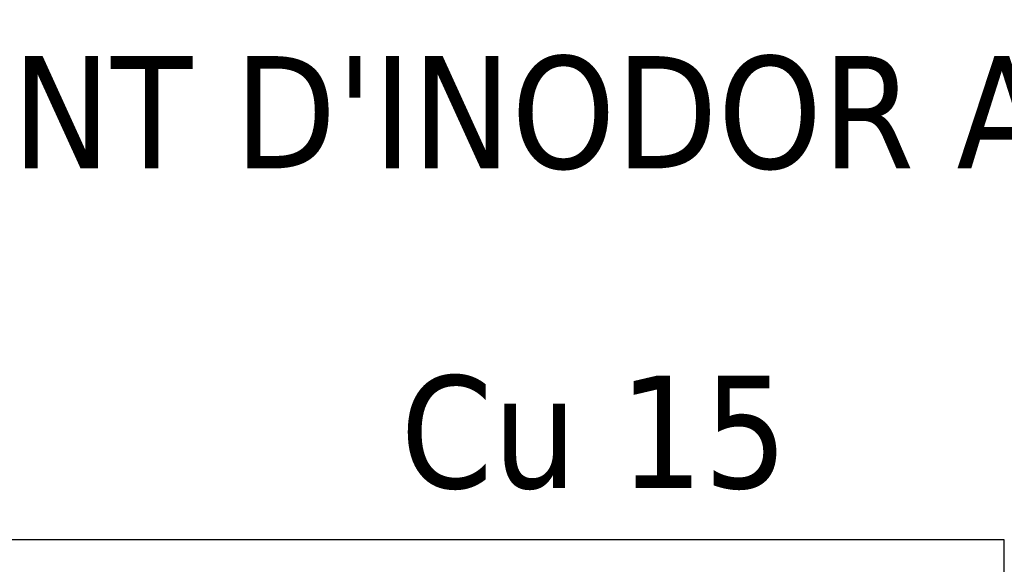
# Model space of a CAD drawing. Header units: metres. Extents: x 391.1 to 430.4, y 12.7 to 28.9.
# Tile 101 of 153: x 404.6 to 405.9, y 28.2 to 28.9. Entities that reach past the tile are written whole.
import ezdxf

# ---------------------------------------------------------------- set-up
doc = ezdxf.new("R2010")
doc.units = ezdxf.units.M
for name, color, linetype, lineweight in [('A-WALL-____-MCUT', 7, 'Continuous', 25), ('A-WALL-____-OTLN', 7, 'Continuous', 25), ('G-____-____-TEXT', 7, 'Continuous', 30), ('P-PIPE-____-IDEN', 7, 'Continuous', 30)]:
    doc.layers.add(name, color=color, linetype=linetype, lineweight=lineweight)
doc.styles.add('Tahoma_3', font='tahoma.ttf', dxfattribs={"height": 0.15})

# ---------------------------------------------------------------- blocks, each defined once
blk = doc.blocks.new('Family - Envans PB-155714-01_FON_P0')
at = {"layer": 'A-WALL-____-MCUT', "color": 253, "true_color": 0xaaaaaa}
for p, q in [((0, 0.15), (0, 0)), ((0, 0), (2.61, 0))]:
    blk.add_line(p, q, dxfattribs=at)
at = {"layer": 'A-WALL-____-OTLN', "color": 253, "true_color": 0xaaaaaa}
for p, q in [((0, 0.15), (0, 0)), ((0, 0), (2.61, 0))]:
    blk.add_line(p, q, dxfattribs=at)
at = {"layer": 'A-WALL-____-OTLN', "color": 253, "lineweight": 18, "true_color": 0xaaaaaa}
blk.add_line((0, 0), (2.61, 0), dxfattribs=at)
blk = doc.blocks.new('LONDR55-XX_ZZ-ARQ-CAA-M3D-Londres55_ifc-1-01_FON_P0')
at = {"layer": 'A-WALL-____-OTLN', "color": 253, "lineweight": 18, "true_color": 0xaaaaaa, "rotation": 180}
blk.add_blockref('Family - Envans PB-155714-01_FON_P0', (405.8664, 28.2208), dxfattribs=at)

msp = doc.modelspace()

# ---------------------------------------------------------------- block references
at = {"lineweight": 5}
msp.add_blockref('LONDR55-XX_ZZ-ARQ-CAA-M3D-Londres55_ifc-1-01_FON_P0', (0, 0), dxfattribs=at)

# ---------------------------------------------------------------- texts
at = {"layer": 'G-____-____-TEXT', "insert": (403.3466, 28.8667), "char_height": 0.15, "width": 5.094724, "attachment_point": 1, "style": 'Tahoma_3'}
msp.add_mtext("DESPLAÇAMENT D'INODOR A NOVA UBICACIÓ", dxfattribs=at)
at = {"layer": 'P-PIPE-____-IDEN', "insert": (405.0606, 28.4401), "char_height": 0.15, "width": 0.625316, "attachment_point": 1, "style": 'Tahoma_3'}
msp.add_mtext('Cu 15', dxfattribs=at)

doc.saveas('drawing.dxf')
